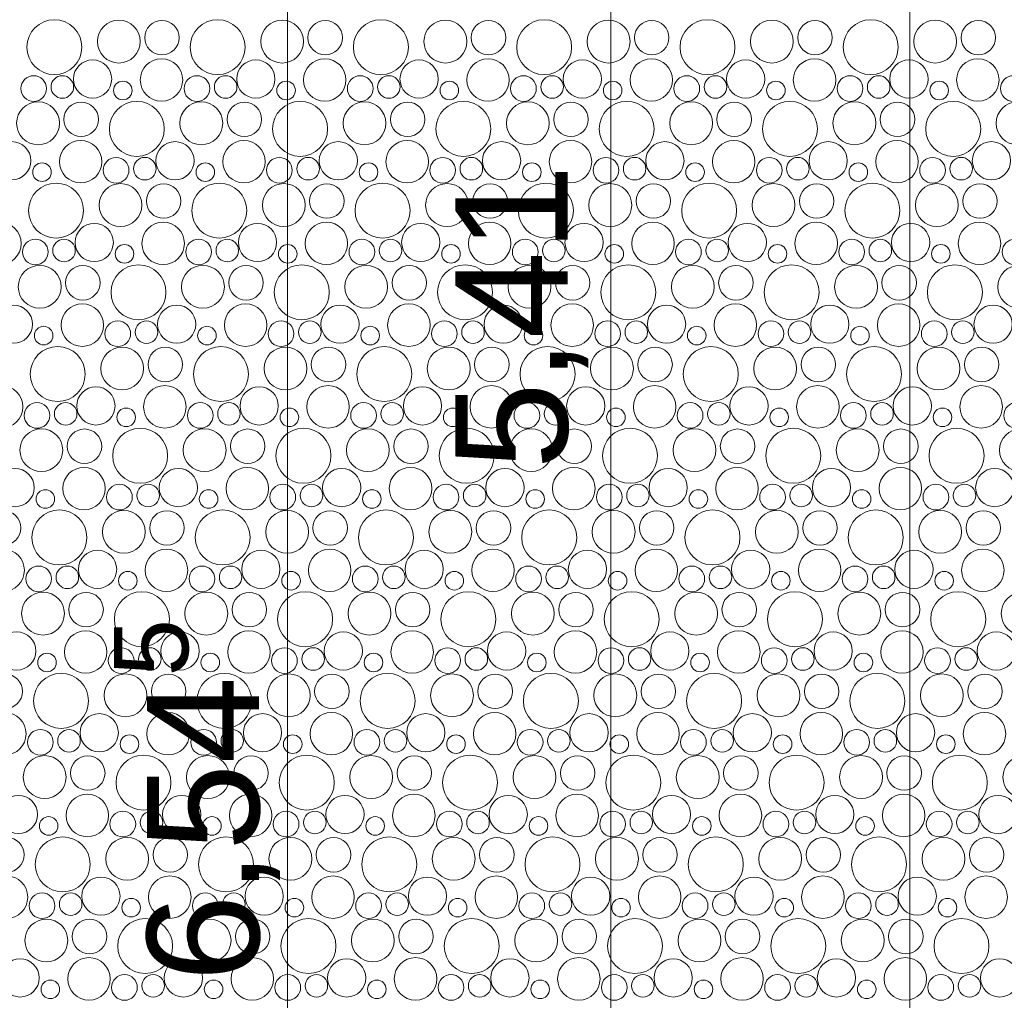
# Model space of a CAD drawing. Header units: metres. Extents: x -167 to 262, y -186 to 508.
# Tile 224 of 256: x 60.37 to 62.56, y 39.78 to 41.96. Entities that reach past the tile are written whole.
import ezdxf

# ---------------------------------------------------------------- set-up
doc = ezdxf.new("R2010")
doc.units = ezdxf.units.M
doc.header["$MEASUREMENT"] = 0
doc.layers.add('60 Auffüllung', color=7, linetype='Continuous')
doc.layers.add('94 Genehmigungsplanung Bemaßung', color=7, linetype='Continuous')
doc.styles.add('ERSTELLTER_STIL_1', font='arial.ttf')
doc.dimstyles.new('ERSTELLTER_STIL__2', dxfattribs={"dimtxt": 0.25, "dimasz": 0.19, "dimexe": 0.18, "dimexo": 0.1, "dimgap": 0, "dimtad": 1, "dimzin": 0, "dimdsep": 46, "dimtxsty": 'ERSTELLTER_STIL_1', "dimblk": 'ARROWHEAD_6', "dimblk1": 'ARROWHEAD_6', "dimblk2": 'ARROWHEAD_6', "dimcen": 0.09, "dimclrd": 7, "dimclre": 7, "dimclrt": 7, "dimazin": 0, "dimtfac": 1, "dimtdec": 4, "dimtmove": 0, "dimatfit": 3, "dimfxl": 1, "dimtolj": 1, "dimtzin": 0, "dimarcsym": 0})

# ---------------------------------------------------------------- blocks, each defined once
blk = doc.blocks.new('*X54', base_point=(27236.1321, 33357.279))
at = {"layer": '60 Auffüllung', "color": 7, "linetype": 'Continuous', "lineweight": 18, "true_color": 0xefefef}
for centre, radius in [((60.4467, 41.9015), 0.0612), ((60.5903, 41.9139), 0.0477), ((60.6863, 41.9227), 0.0384), ((60.8104, 41.9015), 0.0612), ((60.954, 41.9139), 0.0477), ((61.05, 41.9227), 0.0384), ((61.1741, 41.9015), 0.0612), ((61.3177, 41.9139), 0.0477), ((61.4137, 41.9227), 0.0384), ((61.5378, 41.9015), 0.0612), ((61.6814, 41.9139), 0.0477), ((61.7774, 41.9227), 0.0384), ((61.9016, 41.9015), 0.0612), ((62.0451, 41.9139), 0.0477), ((62.1411, 41.9227), 0.0384), ((62.2653, 41.9015), 0.0612), ((62.4088, 41.9139), 0.0477), ((62.5049, 41.9227), 0.0384), ((60.5318, 41.8305), 0.0426), ((60.6853, 41.8284), 0.0473), ((60.8955, 41.8305), 0.0426), ((61.049, 41.8284), 0.0473), ((61.2592, 41.8305), 0.0426), ((61.4127, 41.8284), 0.0473), ((61.6229, 41.8305), 0.0426), ((61.7764, 41.8284), 0.0473), ((61.9867, 41.8305), 0.0426), ((62.1401, 41.8284), 0.0473), ((62.3504, 41.8305), 0.0426), ((62.5038, 41.8284), 0.0473), ((60.4006, 41.8093), 0.0286), ((60.4644, 41.8128), 0.0251), ((60.7643, 41.8093), 0.0286), ((60.8282, 41.8128), 0.0251), ((61.128, 41.8093), 0.0286), ((61.1919, 41.8128), 0.0251), ((61.4917, 41.8093), 0.0286), ((61.5556, 41.8128), 0.0251), ((61.8555, 41.8093), 0.0286), ((61.9193, 41.8128), 0.0251), ((62.2192, 41.8093), 0.0286), ((62.283, 41.8128), 0.0251), ((62.5829, 41.8093), 0.0286), ((60.5992, 41.8051), 0.0207), ((60.9629, 41.8051), 0.0207), ((61.3266, 41.8051), 0.0207), ((61.6903, 41.8051), 0.0207), ((62.054, 41.8051), 0.0207), ((62.4177, 41.8051), 0.0207), ((60.4103, 41.7319), 0.0477), ((60.5063, 41.7407), 0.0384), ((60.6304, 41.7195), 0.0612), ((60.774, 41.7319), 0.0477), ((60.87, 41.7407), 0.0384), ((60.9941, 41.7195), 0.0612), ((61.1377, 41.7319), 0.0477), ((61.2337, 41.7407), 0.0384), ((61.3578, 41.7195), 0.0612), ((61.5014, 41.7319), 0.0477), ((61.5974, 41.7407), 0.0384), ((61.7216, 41.7195), 0.0612), ((61.8651, 41.7319), 0.0477), ((61.9611, 41.7407), 0.0384), ((62.0853, 41.7195), 0.0612), ((62.2288, 41.7319), 0.0477), ((62.3249, 41.7407), 0.0384), ((62.449, 41.7195), 0.0612), ((62.5925, 41.7319), 0.0477), ((60.3518, 41.6485), 0.0426), ((60.5053, 41.6464), 0.0473), ((60.7155, 41.6485), 0.0426), ((60.869, 41.6464), 0.0473), ((61.0792, 41.6485), 0.0426), ((61.2327, 41.6464), 0.0473), ((61.4429, 41.6485), 0.0426), ((61.5964, 41.6464), 0.0473), ((61.8067, 41.6485), 0.0426), ((61.9601, 41.6464), 0.0473), ((62.1704, 41.6485), 0.0426), ((62.3238, 41.6464), 0.0473), ((62.5341, 41.6485), 0.0426), ((60.5843, 41.6273), 0.0286), ((60.6482, 41.6308), 0.0251), ((60.948, 41.6273), 0.0286), ((61.0119, 41.6308), 0.0251), ((61.3117, 41.6273), 0.0286), ((61.3756, 41.6308), 0.0251), ((61.6755, 41.6273), 0.0286), ((61.7393, 41.6308), 0.0251), ((62.0392, 41.6273), 0.0286), ((62.103, 41.6308), 0.0251), ((62.4029, 41.6273), 0.0286), ((62.4667, 41.6308), 0.0251), ((60.4192, 41.6231), 0.0207), ((60.7829, 41.6231), 0.0207), ((61.1466, 41.6231), 0.0207), ((61.5103, 41.6231), 0.0207), ((61.874, 41.6231), 0.0207), ((62.2377, 41.6231), 0.0207), ((60.4504, 41.5375), 0.0612), ((60.594, 41.5499), 0.0477), ((60.69, 41.5587), 0.0384), ((60.8141, 41.5375), 0.0612), ((60.9577, 41.5499), 0.0477), ((61.0537, 41.5587), 0.0384), ((61.1778, 41.5375), 0.0612), ((61.3214, 41.5499), 0.0477), ((61.4174, 41.5587), 0.0384), ((61.5416, 41.5375), 0.0612), ((61.6851, 41.5499), 0.0477), ((61.7811, 41.5587), 0.0384), ((61.9053, 41.5375), 0.0612), ((62.0488, 41.5499), 0.0477), ((62.1449, 41.5587), 0.0384), ((62.269, 41.5375), 0.0612), ((62.4125, 41.5499), 0.0477), ((62.5086, 41.5587), 0.0384), ((60.3253, 41.4644), 0.0473), ((60.5355, 41.4665), 0.0426), ((60.689, 41.4644), 0.0473), ((60.8992, 41.4665), 0.0426), ((61.0527, 41.4644), 0.0473), ((61.2629, 41.4665), 0.0426), ((61.4164, 41.4644), 0.0473), ((61.6267, 41.4665), 0.0426), ((61.7801, 41.4644), 0.0473), ((61.9904, 41.4665), 0.0426), ((62.1438, 41.4644), 0.0473), ((62.3541, 41.4665), 0.0426), ((62.5075, 41.4644), 0.0473), ((60.4043, 41.4453), 0.0286), ((60.4682, 41.4488), 0.0251), ((60.6029, 41.4411), 0.0207), ((60.768, 41.4453), 0.0286), ((60.8319, 41.4488), 0.0251), ((60.9666, 41.4411), 0.0207), ((61.1317, 41.4453), 0.0286), ((61.1956, 41.4488), 0.0251), ((61.3303, 41.4411), 0.0207), ((61.4955, 41.4453), 0.0286), ((61.5593, 41.4488), 0.0251), ((61.694, 41.4411), 0.0207), ((61.8592, 41.4453), 0.0286), ((61.923, 41.4488), 0.0251), ((62.0577, 41.4411), 0.0207), ((62.2229, 41.4453), 0.0286), ((62.2867, 41.4488), 0.0251), ((62.4214, 41.4411), 0.0207), ((62.5866, 41.4453), 0.0286), ((60.414, 41.3679), 0.0477), ((60.51, 41.3767), 0.0384), ((60.6341, 41.3555), 0.0612), ((60.7777, 41.3679), 0.0477), ((60.8737, 41.3767), 0.0384), ((60.9978, 41.3555), 0.0612), ((61.1414, 41.3679), 0.0477), ((61.2374, 41.3767), 0.0384), ((61.3616, 41.3555), 0.0612), ((61.5051, 41.3679), 0.0477), ((61.6011, 41.3767), 0.0384), ((61.7253, 41.3555), 0.0612), ((61.8688, 41.3679), 0.0477), ((61.9649, 41.3767), 0.0384), ((62.089, 41.3555), 0.0612), ((62.2325, 41.3679), 0.0477), ((62.3286, 41.3767), 0.0384), ((62.4527, 41.3555), 0.0612), ((62.5962, 41.3679), 0.0477), ((60.3555, 41.2845), 0.0426), ((60.509, 41.2824), 0.0473), ((60.7192, 41.2845), 0.0426), ((60.8727, 41.2824), 0.0473), ((61.0829, 41.2845), 0.0426), ((61.2364, 41.2824), 0.0473), ((61.4467, 41.2845), 0.0426), ((61.6001, 41.2824), 0.0473), ((61.8104, 41.2845), 0.0426), ((61.9638, 41.2824), 0.0473), ((62.1741, 41.2845), 0.0426), ((62.3275, 41.2824), 0.0473), ((62.5378, 41.2845), 0.0426), ((60.4229, 41.2591), 0.0207), ((60.588, 41.2633), 0.0286), ((60.6519, 41.2668), 0.0251), ((60.7866, 41.2591), 0.0207), ((60.9517, 41.2633), 0.0286), ((61.0156, 41.2668), 0.0251), ((61.1503, 41.2591), 0.0207), ((61.3155, 41.2633), 0.0286), ((61.3793, 41.2668), 0.0251), ((61.514, 41.2591), 0.0207), ((61.6792, 41.2633), 0.0286), ((61.743, 41.2668), 0.0251), ((61.8777, 41.2591), 0.0207), ((62.0429, 41.2633), 0.0286), ((62.1067, 41.2668), 0.0251), ((62.2414, 41.2591), 0.0207), ((62.4066, 41.2633), 0.0286), ((62.4704, 41.2668), 0.0251), ((60.4541, 41.1735), 0.0612), ((60.5977, 41.1859), 0.0477), ((60.6937, 41.1947), 0.0384), ((60.8178, 41.1735), 0.0612), ((60.9614, 41.1859), 0.0477), ((61.0574, 41.1947), 0.0384), ((61.1816, 41.1735), 0.0612), ((61.3251, 41.1859), 0.0477), ((61.4211, 41.1947), 0.0384), ((61.5453, 41.1735), 0.0612), ((61.6888, 41.1859), 0.0477), ((61.7849, 41.1947), 0.0384), ((61.909, 41.1735), 0.0612), ((62.0525, 41.1859), 0.0477), ((62.1486, 41.1947), 0.0384), ((62.2727, 41.1735), 0.0612), ((62.4162, 41.1859), 0.0477), ((62.5123, 41.1947), 0.0384), ((60.329, 41.1004), 0.0473), ((60.6927, 41.1004), 0.0473), ((61.0564, 41.1004), 0.0473), ((61.4201, 41.1004), 0.0473), ((61.7838, 41.1004), 0.0473), ((62.1475, 41.1004), 0.0473), ((62.5113, 41.1004), 0.0473), ((60.5392, 41.1025), 0.0426), ((60.9029, 41.1025), 0.0426), ((61.2667, 41.1025), 0.0426), ((61.6304, 41.1025), 0.0426), ((61.9941, 41.1025), 0.0426), ((62.3578, 41.1025), 0.0426), ((60.408, 41.0813), 0.0286), ((60.4719, 41.0848), 0.0251), ((60.7717, 41.0813), 0.0286), ((60.8356, 41.0848), 0.0251), ((61.1355, 41.0813), 0.0286), ((61.1993, 41.0848), 0.0251), ((61.4992, 41.0813), 0.0286), ((61.563, 41.0848), 0.0251), ((61.8629, 41.0813), 0.0286), ((61.9267, 41.0848), 0.0251), ((62.2266, 41.0813), 0.0286), ((62.2904, 41.0848), 0.0251), ((62.5903, 41.0813), 0.0286), ((60.6066, 41.0771), 0.0207), ((60.9703, 41.0771), 0.0207), ((61.334, 41.0771), 0.0207), ((61.6977, 41.0771), 0.0207), ((62.0614, 41.0771), 0.0207), ((62.4251, 41.0771), 0.0207), ((60.4177, 41.0039), 0.0477), ((60.5137, 41.0127), 0.0384), ((60.6378, 40.9915), 0.0612), ((60.7814, 41.0039), 0.0477), ((60.8774, 41.0127), 0.0384), ((61.0016, 40.9915), 0.0612), ((61.1451, 41.0039), 0.0477), ((61.2411, 41.0127), 0.0384), ((61.3653, 40.9915), 0.0612), ((61.5088, 41.0039), 0.0477), ((61.6049, 41.0127), 0.0384), ((61.729, 40.9915), 0.0612), ((61.8725, 41.0039), 0.0477), ((61.9686, 41.0127), 0.0384), ((62.0927, 40.9915), 0.0612), ((62.2362, 41.0039), 0.0477), ((62.3323, 41.0127), 0.0384), ((62.4564, 40.9915), 0.0612), ((62.5999, 41.0039), 0.0477), ((60.3592, 40.9206), 0.0426), ((60.5127, 40.9184), 0.0473), ((60.7229, 40.9206), 0.0426), ((60.8764, 40.9184), 0.0473), ((61.0867, 40.9206), 0.0426), ((61.2401, 40.9184), 0.0473), ((61.4504, 40.9206), 0.0426), ((61.6038, 40.9184), 0.0473), ((61.8141, 40.9206), 0.0426), ((61.9675, 40.9184), 0.0473), ((62.1778, 40.9206), 0.0426), ((62.3313, 40.9184), 0.0473), ((62.5415, 40.9206), 0.0426), ((60.4266, 40.8951), 0.0207), ((60.5917, 40.8993), 0.0286), ((60.6556, 40.9028), 0.0251), ((60.7903, 40.8951), 0.0207), ((60.9555, 40.8993), 0.0286), ((61.0193, 40.9028), 0.0251), ((61.154, 40.8951), 0.0207), ((61.3192, 40.8993), 0.0286), ((61.383, 40.9028), 0.0251), ((61.5177, 40.8951), 0.0207), ((61.6829, 40.8993), 0.0286), ((61.7467, 40.9028), 0.0251), ((61.8814, 40.8951), 0.0207), ((62.0466, 40.8993), 0.0286), ((62.1104, 40.9028), 0.0251), ((62.2451, 40.8951), 0.0207), ((62.4103, 40.8993), 0.0286), ((62.4741, 40.9028), 0.0251), ((60.3337, 40.8308), 0.0384), ((60.4578, 40.8095), 0.0612), ((60.6014, 40.8219), 0.0477), ((60.6974, 40.8308), 0.0384), ((60.8216, 40.8095), 0.0612), ((60.9651, 40.8219), 0.0477), ((61.0611, 40.8308), 0.0384), ((61.1853, 40.8095), 0.0612), ((61.3288, 40.8219), 0.0477), ((61.4249, 40.8308), 0.0384), ((61.549, 40.8095), 0.0612), ((61.6925, 40.8219), 0.0477), ((61.7886, 40.8308), 0.0384), ((61.9127, 40.8095), 0.0612), ((62.0562, 40.8219), 0.0477), ((62.1523, 40.8308), 0.0384), ((62.2764, 40.8095), 0.0612), ((62.4199, 40.8219), 0.0477), ((62.516, 40.8308), 0.0384), ((60.3327, 40.7364), 0.0473), ((60.5429, 40.7386), 0.0426), ((60.6964, 40.7364), 0.0473), ((60.9067, 40.7386), 0.0426), ((61.0601, 40.7364), 0.0473), ((61.2704, 40.7386), 0.0426), ((61.4238, 40.7364), 0.0473), ((61.6341, 40.7386), 0.0426), ((61.7875, 40.7364), 0.0473), ((61.9978, 40.7386), 0.0426), ((62.1513, 40.7364), 0.0473), ((62.3615, 40.7386), 0.0426), ((62.515, 40.7364), 0.0473), ((60.4117, 40.7173), 0.0286), ((60.4756, 40.7208), 0.0251), ((60.6103, 40.7131), 0.0207), ((60.7755, 40.7173), 0.0286), ((60.8393, 40.7208), 0.0251), ((60.974, 40.7131), 0.0207), ((61.1392, 40.7173), 0.0286), ((61.203, 40.7208), 0.0251), ((61.3377, 40.7131), 0.0207), ((61.5029, 40.7173), 0.0286), ((61.5667, 40.7208), 0.0251), ((61.7014, 40.7131), 0.0207), ((61.8666, 40.7173), 0.0286), ((61.9304, 40.7208), 0.0251), ((62.0651, 40.7131), 0.0207), ((62.2303, 40.7173), 0.0286), ((62.2941, 40.7208), 0.0251), ((62.4289, 40.7131), 0.0207), ((60.4214, 40.6399), 0.0477), ((60.5174, 40.6488), 0.0384), ((60.6416, 40.6275), 0.0612), ((60.7851, 40.6399), 0.0477), ((60.8811, 40.6488), 0.0384), ((61.0053, 40.6275), 0.0612), ((61.1488, 40.6399), 0.0477), ((61.2449, 40.6488), 0.0384), ((61.369, 40.6275), 0.0612), ((61.5125, 40.6399), 0.0477), ((61.6086, 40.6488), 0.0384), ((61.7327, 40.6275), 0.0612), ((61.8762, 40.6399), 0.0477), ((61.9723, 40.6488), 0.0384), ((62.0964, 40.6275), 0.0612), ((62.2399, 40.6399), 0.0477), ((62.336, 40.6488), 0.0384), ((62.4601, 40.6275), 0.0612), ((62.6037, 40.6399), 0.0477), ((60.5164, 40.5544), 0.0473), ((60.8801, 40.5544), 0.0473), ((61.2438, 40.5544), 0.0473), ((61.6075, 40.5544), 0.0473), ((61.9713, 40.5544), 0.0473), ((62.335, 40.5544), 0.0473), ((60.3629, 40.5566), 0.0426), ((60.7267, 40.5566), 0.0426), ((61.0904, 40.5566), 0.0426), ((61.4541, 40.5566), 0.0426), ((61.8178, 40.5566), 0.0426), ((62.1815, 40.5566), 0.0426), ((62.5452, 40.5566), 0.0426), ((60.5955, 40.5353), 0.0286), ((60.6593, 40.5388), 0.0251), ((60.9592, 40.5353), 0.0286), ((61.023, 40.5388), 0.0251), ((61.3229, 40.5353), 0.0286), ((61.3867, 40.5388), 0.0251), ((61.6866, 40.5353), 0.0286), ((61.7504, 40.5388), 0.0251), ((62.0503, 40.5353), 0.0286), ((62.1141, 40.5388), 0.0251), ((62.414, 40.5353), 0.0286), ((62.4778, 40.5388), 0.0251), ((60.4303, 40.5311), 0.0207), ((60.794, 40.5311), 0.0207), ((61.1577, 40.5311), 0.0207), ((61.5214, 40.5311), 0.0207), ((61.8851, 40.5311), 0.0207), ((62.2489, 40.5311), 0.0207), ((60.3374, 40.4668), 0.0384), ((60.4616, 40.4455), 0.0612), ((60.6051, 40.4579), 0.0477), ((60.7011, 40.4668), 0.0384), ((60.8253, 40.4455), 0.0612), ((60.9688, 40.4579), 0.0477), ((61.0649, 40.4668), 0.0384), ((61.189, 40.4455), 0.0612), ((61.3325, 40.4579), 0.0477), ((61.4286, 40.4668), 0.0384), ((61.5527, 40.4455), 0.0612), ((61.6962, 40.4579), 0.0477), ((61.7923, 40.4668), 0.0384), ((61.9164, 40.4455), 0.0612), ((62.0599, 40.4579), 0.0477), ((62.156, 40.4668), 0.0384), ((62.2801, 40.4455), 0.0612), ((62.4237, 40.4579), 0.0477), ((62.5197, 40.4668), 0.0384), ((60.3364, 40.3724), 0.0473), ((60.5467, 40.3746), 0.0426), ((60.7001, 40.3724), 0.0473), ((60.9104, 40.3746), 0.0426), ((61.0638, 40.3724), 0.0473), ((61.2741, 40.3746), 0.0426), ((61.4275, 40.3724), 0.0473), ((61.6378, 40.3746), 0.0426), ((61.7913, 40.3724), 0.0473), ((62.0015, 40.3746), 0.0426), ((62.155, 40.3724), 0.0473), ((62.3652, 40.3746), 0.0426), ((62.5187, 40.3724), 0.0473), ((60.4155, 40.3533), 0.0286), ((60.4793, 40.3568), 0.0251), ((60.7792, 40.3533), 0.0286), ((60.843, 40.3568), 0.0251), ((61.1429, 40.3533), 0.0286), ((61.2067, 40.3568), 0.0251), ((61.5066, 40.3533), 0.0286), ((61.5704, 40.3568), 0.0251), ((61.8703, 40.3533), 0.0286), ((61.9341, 40.3568), 0.0251), ((62.234, 40.3533), 0.0286), ((62.2978, 40.3568), 0.0251), ((60.614, 40.3491), 0.0207), ((60.9777, 40.3491), 0.0207), ((61.3414, 40.3491), 0.0207), ((61.7051, 40.3491), 0.0207), ((62.0689, 40.3491), 0.0207), ((62.4326, 40.3491), 0.0207), ((60.4251, 40.2759), 0.0477), ((60.5211, 40.2848), 0.0384), ((60.6453, 40.2635), 0.0612), ((60.7888, 40.2759), 0.0477), ((60.8849, 40.2848), 0.0384), ((61.009, 40.2635), 0.0612), ((61.1525, 40.2759), 0.0477), ((61.2486, 40.2848), 0.0384), ((61.3727, 40.2635), 0.0612), ((61.5162, 40.2759), 0.0477), ((61.6123, 40.2848), 0.0384), ((61.7364, 40.2635), 0.0612), ((61.8799, 40.2759), 0.0477), ((61.976, 40.2848), 0.0384), ((62.1001, 40.2635), 0.0612), ((62.2437, 40.2759), 0.0477), ((62.3397, 40.2848), 0.0384), ((62.4638, 40.2635), 0.0612), ((62.6074, 40.2759), 0.0477), ((60.3667, 40.1926), 0.0426), ((60.5201, 40.1904), 0.0473), ((60.7304, 40.1926), 0.0426), ((60.8838, 40.1904), 0.0473), ((61.0941, 40.1926), 0.0426), ((61.2475, 40.1904), 0.0473), ((61.4578, 40.1926), 0.0426), ((61.6113, 40.1904), 0.0473), ((61.8215, 40.1926), 0.0426), ((61.975, 40.1904), 0.0473), ((62.1852, 40.1926), 0.0426), ((62.3387, 40.1904), 0.0473), ((62.5489, 40.1926), 0.0426), ((60.434, 40.1671), 0.0207), ((60.5992, 40.1713), 0.0286), ((60.663, 40.1748), 0.0251), ((60.7977, 40.1671), 0.0207), ((60.9629, 40.1713), 0.0286), ((61.0267, 40.1748), 0.0251), ((61.1614, 40.1671), 0.0207), ((61.3266, 40.1713), 0.0286), ((61.3904, 40.1748), 0.0251), ((61.5251, 40.1671), 0.0207), ((61.6903, 40.1713), 0.0286), ((61.7541, 40.1748), 0.0251), ((61.8889, 40.1671), 0.0207), ((62.054, 40.1713), 0.0286), ((62.1178, 40.1748), 0.0251), ((62.2526, 40.1671), 0.0207), ((62.4177, 40.1713), 0.0286), ((62.4815, 40.1748), 0.0251), ((60.3411, 40.1028), 0.0384), ((60.4653, 40.0815), 0.0612), ((60.6088, 40.0939), 0.0477), ((60.7049, 40.1028), 0.0384), ((60.829, 40.0815), 0.0612), ((60.9725, 40.0939), 0.0477), ((61.0686, 40.1028), 0.0384), ((61.1927, 40.0815), 0.0612), ((61.3362, 40.0939), 0.0477), ((61.4323, 40.1028), 0.0384), ((61.5564, 40.0815), 0.0612), ((61.6999, 40.0939), 0.0477), ((61.796, 40.1028), 0.0384), ((61.9201, 40.0815), 0.0612), ((62.0637, 40.0939), 0.0477), ((62.1597, 40.1028), 0.0384), ((62.2838, 40.0815), 0.0612), ((62.4274, 40.0939), 0.0477), ((62.5234, 40.1028), 0.0384), ((60.3401, 40.0084), 0.0473), ((60.5504, 40.0106), 0.0426), ((60.7038, 40.0084), 0.0473), ((60.9141, 40.0106), 0.0426), ((61.0675, 40.0084), 0.0473), ((61.2778, 40.0106), 0.0426), ((61.4313, 40.0084), 0.0473), ((61.6415, 40.0106), 0.0426), ((61.795, 40.0084), 0.0473), ((62.0052, 40.0106), 0.0426), ((62.1587, 40.0084), 0.0473), ((62.3689, 40.0106), 0.0426), ((62.5224, 40.0084), 0.0473), ((60.4192, 39.9893), 0.0286), ((60.483, 39.9928), 0.0251), ((60.7829, 39.9893), 0.0286), ((60.8467, 39.9928), 0.0251), ((61.1466, 39.9893), 0.0286), ((61.2104, 39.9928), 0.0251), ((61.5103, 39.9893), 0.0286), ((61.5741, 39.9928), 0.0251), ((61.874, 39.9893), 0.0286), ((61.9378, 39.9928), 0.0251), ((62.2377, 39.9893), 0.0286), ((62.3015, 39.9928), 0.0251), ((60.6177, 39.9851), 0.0207), ((60.9814, 39.9851), 0.0207), ((61.3451, 39.9851), 0.0207), ((61.7089, 39.9851), 0.0207), ((62.0726, 39.9851), 0.0207), ((62.4363, 39.9851), 0.0207), ((60.4288, 39.912), 0.0477), ((60.5249, 39.9208), 0.0384), ((60.649, 39.8995), 0.0612), ((60.7925, 39.912), 0.0477), ((60.8886, 39.9208), 0.0384), ((61.0127, 39.8995), 0.0612), ((61.1562, 39.912), 0.0477), ((61.2523, 39.9208), 0.0384), ((61.3764, 39.8995), 0.0612), ((61.5199, 39.912), 0.0477), ((61.616, 39.9208), 0.0384), ((61.7401, 39.8995), 0.0612), ((61.8837, 39.912), 0.0477), ((61.9797, 39.9208), 0.0384), ((62.1038, 39.8995), 0.0612), ((62.2474, 39.912), 0.0477), ((62.3434, 39.9208), 0.0384), ((62.4675, 39.8995), 0.0612), ((60.3704, 39.8286), 0.0426), ((60.5238, 39.8264), 0.0473), ((60.7341, 39.8286), 0.0426), ((60.8875, 39.8264), 0.0473), ((61.0978, 39.8286), 0.0426), ((61.2513, 39.8264), 0.0473), ((61.4615, 39.8286), 0.0426), ((61.615, 39.8264), 0.0473), ((61.8252, 39.8286), 0.0426), ((61.9787, 39.8264), 0.0473), ((62.1889, 39.8286), 0.0426), ((62.3424, 39.8264), 0.0473), ((62.5526, 39.8286), 0.0426), ((60.6029, 39.8073), 0.0286), ((60.6667, 39.8108), 0.0251), ((60.9666, 39.8073), 0.0286), ((61.0304, 39.8108), 0.0251), ((61.3303, 39.8073), 0.0286), ((61.3941, 39.8108), 0.0251), ((61.694, 39.8073), 0.0286), ((61.7578, 39.8108), 0.0251), ((62.0577, 39.8073), 0.0286), ((62.1215, 39.8108), 0.0251), ((62.4214, 39.8073), 0.0286), ((62.4852, 39.8108), 0.0251), ((60.4377, 39.8032), 0.0207), ((60.8014, 39.8032), 0.0207), ((61.1651, 39.8032), 0.0207), ((61.5289, 39.8032), 0.0207), ((61.8926, 39.8032), 0.0207), ((62.2563, 39.8032), 0.0207)]:
    blk.add_circle(centre, radius, dxfattribs=at)
blk = doc.blocks.new('*D482', base_point=(27236.1321, 33357.279))
at = {"layer": '94 Genehmigungsplanung Bemaßung', "color": 7, "linetype": 'Continuous', "lineweight": 13}
for p, q in [((61.6864, 43.9997), (61.6864, 44.1497)), ((61.7864, 43.8997), (61.5864, 44.0997)), ((61.8739, 43.9997), (61.4989, 43.9997)), ((61.6864, 38.5897), (61.6864, 43.9997)), ((61.5864, 38.6897), (61.7864, 38.4897)), ((61.8739, 38.5897), (61.4989, 38.5897))]:
    blk.add_line(p, q, dxfattribs=at)
at = {"layer": '94 Genehmigungsplanung Bemaßung', "color": 7, "lineweight": 13, "insert": (61.6364, 40.961), "char_height": 0.25, "attachment_point": 7, "rotation": 90, "style": 'ERSTELLTER_STIL_1'}
blk.add_mtext('\\A1;{\\pql;\\fArial|b0|i0|c0|p0;\\W1.000000;5,41}', dxfattribs=at)
blk = doc.blocks.new('ARROWHEAD_6')
at = {"color": 0, "linetype": 'Continuous', "lineweight": 0}
for p, q in [((-0.5, -0.5), (0.5, 0.5)), ((0, 0), (-1, 0))]:
    blk.add_line(p, q, dxfattribs=at)
blk = doc.blocks.new('*D488', base_point=(27236.1321, 33357.279))
at = {"layer": '94 Genehmigungsplanung Bemaßung', "color": 7, "linetype": 'Continuous', "lineweight": 13}
for p, q in [((60.8659, 43.7797), (61.0659, 43.5797)), ((61.1534, 43.6797), (60.7784, 43.6797)), ((60.9659, 37.1352), (60.9659, 43.6797)), ((60.8659, 37.2352), (61.0659, 37.0352)), ((61.1534, 37.1352), (60.7784, 37.1352))]:
    blk.add_line(p, q, dxfattribs=at)
at = {"layer": '94 Genehmigungsplanung Bemaßung', "color": 7, "lineweight": 13, "char_height": 0.25, "attachment_point": 7, "rotation": 90, "style": 'ERSTELLTER_STIL_1'}
for s, insert in [('\\A1;{\\pql;\\fArial|b0|i0|c0|p0;\\W1.000000;32}', (60.9159, 43.1983)), ('\\A1;{\\pql;\\fArial|b0|i0|c0|p0;\\W1.000000;6,54\\fArial|b0|i0|c0|p0;\\W1.000000;\\A1{\\H.66x;\\S5^  ;}}', (60.9759, 39.8202))]:
    blk.add_mtext(s, dxfattribs=dict(at, insert=insert))
blk = doc.blocks.new('*D491', base_point=(27236.1321, 33357.279))
at = {"layer": '94 Genehmigungsplanung Bemaßung', "color": 7, "linetype": 'Continuous', "lineweight": 13}
for p, q in [((62.3525, 43.9997), (62.3525, 44.1497)), ((62.4525, 43.8997), (62.2525, 44.0997)), ((62.54, 43.9997), (62.165, 43.9997)), ((62.3525, 28.1797), (62.3525, 43.9997)), ((62.2525, 28.2797), (62.4525, 28.0797)), ((62.54, 28.1797), (62.165, 28.1797))]:
    blk.add_line(p, q, dxfattribs=at)
at = {"layer": '94 Genehmigungsplanung Bemaßung', "color": 7, "lineweight": 13, "insert": (62.3025, 35.6607), "char_height": 0.25, "attachment_point": 7, "rotation": 90, "style": 'ERSTELLTER_STIL_1'}
blk.add_mtext('\\A1;{\\pql;\\fArial|b0|i0|c0|p0;\\W1.000000;15,82}', dxfattribs=at)

msp = doc.modelspace()

# ---------------------------------------------------------------- hatches: boundary and pattern name
at = {"layer": '60 Auffüllung', "linetype": 'Continuous', "lineweight": 18, "true_color": 0xefefef}
h = msp.add_hatch(dxfattribs=at)
h.set_pattern_fill('Erde_1_0001', style=0, pattern_type=2)
h.set_pattern_definition([(0, (27236.1321, 33357.27905), (0, 0.779422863), [0.04875, -0.40125]), (0, (27236.3571, 33357.66876), (0, 0.779422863), [0.04875, -0.40125]), (60, (27236.1321, 33357.27905), (-0.675, 0.389711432), [0.04875, -0.40125]), (60, (27236.5821, 33357.27905), (-0.675, 0.389711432), [0.04875, -0.40125]), (120, (27236.18084, 33357.27905), (0.675, 0.389711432), [0.04875, -0.40125]), (120, (27236.63084, 33357.27905), (0.675, 0.389711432), [0.04875, -0.40125]), (0, (27236.1321, 33357.35405), (0, 0.15), [0, -0.15, 0, -0.225]), (45, (27236.2071, 33357.35405), (-0.1060660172, 0.1060660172), [0, -0.1125, 0, -0.1875])])
h.paths.add_polyline_path([(2.3366, 24.8593), (2.3419, 13.496, 0.033836), (8.8613, 14.0911, 0.026308), (13.8582, 15.1616, -0.024635), (17.3411, 16.2775), (17.3411, 24.6258), (15.3411, 24.6258), (15.3411, 30.4887), (17.3411, 30.4887), (17.3411, 43.9997), (58.1625, 43.9997), (58.1625, 45.7494), (101.6632, 45.7486), (101.6702, 49.0078), (2.342, 49.0078)])
h.paths.add_polyline_path([(9.5982, 27.1903), (4.651, 27.1903), (4.651, 42.9257), (4.651, 43.8257), (9.5982, 43.8257), (9.5982, 42.9257)], flags=0)
h.paths.add_polyline_path([(14.4618, 25.704, -0.414214), (13.8618, 26.304, -0.414214), (14.4618, 26.904, -0.414214), (15.0618, 26.304, -0.414214)], flags=0)

# ---------------------------------------------------------------- block references
at = {"layer": '60 Auffüllung', "color": 8, "lineweight": 18}
msp.add_blockref('*X54', (27236.1321, 33357.279), dxfattribs=at)

# ---------------------------------------------------------------- dimensions: what is measured, and where the dimension line sits
at = {"layer": '94 Genehmigungsplanung Bemaßung', "color": 7, "linetype": 'Continuous', "lineweight": 13}
for base, p1, p2, picture, middle in [((62.3525, 43.9997), (58.1625, 28.1797), (47.9546, 43.9997), '*D491', (62.1775, 36.0795)), ((61.6864, 43.9997), (59.9671, 38.5897), (58.1625, 43.9997), '*D482', (61.5114, 41.2847)), ((60.9659, 43.6797), (48.0368, 37.1352), (57.5039, 43.6797), '*D488', (60.7909, 40.4804))]:
    dim = msp.add_linear_dim(base=base, p1=p1, p2=p2, angle=90, dimstyle='ERSTELLTER_STIL__2', dxfattribs=at)
    dim.commit()
    dim.dimension.update_dxf_attribs({"geometry": picture, "text_midpoint": middle, "dimtype": 160, "text_rotation": 90})

doc.saveas('drawing.dxf')
